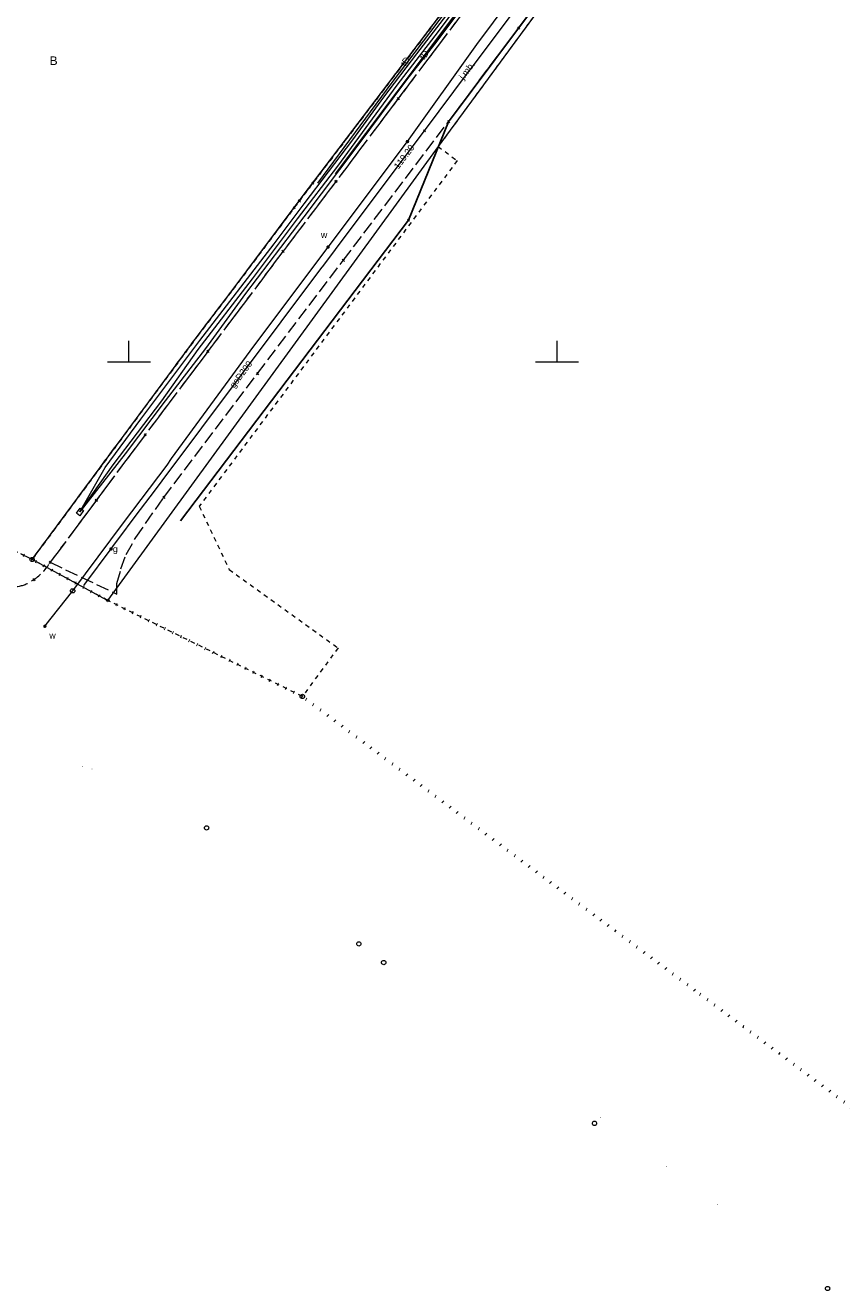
# Model space of a CAD drawing. Extents: x 6472695 to 6473494, y 5822279 to 5823456.
# Tile 2 of 51: x 6472838 to 6472933, y 5822392 to 5822539. Entities that reach past the tile are written whole.
import ezdxf
from ezdxf.enums import TextEntityAlignment as Align

# ---------------------------------------------------------------- set-up
doc = ezdxf.new("R2010")
doc.units = 0
for name, pattern in [('KROPK2', [1, 0.05, -0.95]), ('PRZER1-1', [1, 0.5, -0.5]), ('PRZER2-1', [1.5, 1, -0.5]), ('PRZER3-1', [2, 1.5, -0.5])]:
    doc.linetypes.add(name, pattern=pattern)
doc.layers.get('0').update_dxf_attribs({"linetype": 'CONTINUOUS'})
for name, color, linetype, lineweight in [('EGDE', 7, 'CONTINUOUS', 18), ('EGPG', 7, 'CONTINUOUS', 18), ('GESJAE', 7, 'CONTINUOUS', 50), ('GSPPRB', 7, 'CONTINUOUS', 18), ('GUPPRZ_O', 7, 'CONTINUOUS', 18), ('OTKC', 7, 'CONTINUOUS', 18), ('OTKJ', 7, 'CONTINUOUS', 18), ('OTKJ_O', 7, 'CONTINUOUS', 18), ('OTKK', 7, 'CONTINUOUS', 25), ('Ramka sekcyjna', 7, 'CONTINUOUS', 18), ('SUPK', 7, 'CONTINUOUS', 18), ('SUPW', 7, 'CONTINUOUS', 18)]:
    doc.layers.add(name, color=color, linetype=linetype, lineweight=lineweight)
for name, color, linetype, lineweight, true_color in [('EGUG', 7, 'CONTINUOUS', 18, 0x008000), ('EGUG_O', 7, 'CONTINUOUS', 18, 0x008000), ('SUGP', 7, 'CONTINUOUS', 18, 0xbfbf00), ('SUGP_O', 7, 'CONTINUOUS', 18, 0xbfbf00), ('SUGU', 7, 'CONTINUOUS', 18, 0xbfbf00), ('SUGU_O', 7, 'CONTINUOUS', 18, 0xbfbf00), ('SUTP', 7, 'CONTINUOUS', 18, 0xff9100), ('SUTP_O', 7, 'CONTINUOUS', 18, 0xff9100), ('SUWP', 5, 'CONTINUOUS', 18, 0x0000ff), ('SUWW', 5, 'CONTINUOUS', 18, 0x0000ff), ('SUWW_O', 5, 'CONTINUOUS', 18, 0x0000ff)]:
    doc.layers.add(name, color=color, linetype=linetype, lineweight=lineweight, true_color=true_color)
doc.styles.add('Arial', font='Arial')

# ---------------------------------------------------------------- blocks, each defined once
blk = doc.blocks.new('D_GUPWZA1')
blk.add_hatch(color=0).paths.add_polyline_path([(-0.2, 0), (-0.193185, -0.051764), (-0.173205, -0.1), (-0.141421, -0.141421), (-0.1, -0.173205), (-0.051764, -0.193185), (0, -0.2), (0.051764, -0.193185), (0.1, -0.173205), (0.141421, -0.141421), (0.173205, -0.1), (0.193185, -0.051764), (0.2, 0), (0.193185, 0.051764), (0.173205, 0.1), (0.141421, 0.141421), (0.1, 0.173205), (0.051764, 0.193185), (0, 0.2), (-0.051764, 0.193185), (-0.1, 0.173205), (-0.141421, 0.141421), (-0.173205, 0.1), (-0.193185, 0.051764)])
blk = doc.blocks.new('D_GSPPRB0')
at = {"color": 0, "lineweight": 18}
for points in [[(-0.12726, -0.12726), (0.12726, 0.12726)], [(-0.12726, 0.12726), (0.12726, -0.12726)]]:
    blk.add_lwpolyline(points, dxfattribs=at)
blk = doc.blocks.new('D_GUPIKP1_1')
at = {"color": 0}
blk.add_lwpolyline([(0, 0.25), (0.064705, 0.241481), (0.125, 0.216506), (0.176777, 0.176777), (0.216506, 0.125), (0.241481, 0.064705), (0.25, 0), (0.241481, -0.064705), (0.216506, -0.125), (0.176777, -0.176777), (0.125, -0.216506), (0.064705, -0.241481), (0, -0.25), (-0.064705, -0.241481), (-0.125, -0.216506), (-0.176777, -0.176777), (-0.216506, -0.125), (-0.241481, -0.064705), (-0.25, 0), (-0.241481, 0.064705), (-0.216506, 0.125), (-0.176777, 0.176777), (-0.125, 0.216506), (-0.064705, 0.241481)], close=True, dxfattribs=at)
blk = doc.blocks.new('D_GEPPGD1_2')
blk.add_hatch(color=0).paths.add_polyline_path([(0, -0.045), (0.013906, -0.042798), (0.02645, -0.036406), (0.036406, -0.02645), (0.042798, -0.013906), (0.045, 0), (0.042798, 0.013906), (0.036406, 0.02645), (0.02645, 0.036406), (0.013906, 0.042798), (0, 0.045), (-0.013906, 0.042798), (-0.02645, 0.036406), (-0.036406, 0.02645), (-0.042798, 0.013906), (-0.045, 0), (-0.042798, -0.013906), (-0.036406, -0.02645), (-0.02645, -0.036406), (-0.013906, -0.042798)])
blk = doc.blocks.new('D_GEPPGD1_1')
at = {"color": 0}
blk.add_lwpolyline([(0, 0.25), (0.077254, 0.237764), (0.146946, 0.202254), (0.202254, 0.146946), (0.237764, 0.077254), (0.25, 0), (0.237764, -0.077254), (0.202254, -0.146946), (0.146946, -0.202254), (0.077254, -0.237764), (0, -0.25), (-0.077254, -0.237764), (-0.146946, -0.202254), (-0.202254, -0.146946), (-0.237764, -0.077254), (-0.25, 0), (-0.237764, 0.077254), (-0.202254, 0.146946), (-0.146946, 0.202254), (-0.077254, 0.237764)], close=True, dxfattribs=at)
blk = doc.blocks.new('D_GUPGUT1')
blk.add_hatch(color=0).paths.add_polyline_path([(-0.2, 0), (-0.193185, -0.051764), (-0.173205, -0.1), (-0.141421, -0.141421), (-0.1, -0.173205), (-0.051764, -0.193185), (0, -0.2), (0.051764, -0.193185), (0.1, -0.173205), (0.141421, -0.141421), (0.173205, -0.1), (0.193185, -0.051764), (0.2, 0), (0.193185, 0.051764), (0.173205, 0.1), (0.141421, 0.141421), (0.1, 0.173205), (0.051764, 0.193185), (0, 0.2), (-0.051764, 0.193185), (-0.1, 0.173205), (-0.141421, 0.141421), (-0.173205, 0.1), (-0.193185, 0.051764)])
blk = doc.blocks.new('D_GUPIWZ1_3')
at = {"color": 0}
blk.add_lwpolyline([(0.375, -0.25), (-0.375, -0.25), (-0.375, 0.25), (0.375, 0.25)], close=True, dxfattribs=at)

msp = doc.modelspace()

# ---------------------------------------------------------------- linework, layer by layer
at = {"layer": 'EGDE', "linetype": 'Continuous', "lineweight": 18}
msp.add_lwpolyline([(6472847.49, 5822472.19), (6472838.69, 5822476.96), (6472858.08, 5822503.15), (6472861.93, 5822508.2), (6472870.24, 5822519.28), (6472888.27, 5822543.02), (6472891.29, 5822546.98), (6472896.9, 5822554.37), (6472900.9, 5822564.31), (6472903.24, 5822573.84), (6472903.45, 5822573.78), (6472905.17, 5822580.32), (6472905.69, 5822580.65), (6472904.25, 5822582.8), (6472942.48, 5822600.29), (6472934.63, 5822590.14), (6472910.45, 5822558.58), (6472910.15, 5822558.14), (6472910.21, 5822557.99), (6472886.12, 5822525.17)], close=True, dxfattribs=at)
at = {"layer": 'EGUG', "linetype": 'PRZER1-1', "lineweight": 18}
for points in [[(6472910.21, 5822557.99), (6472886.12, 5822525.17), (6472888.33, 5822523.52), (6472858.21, 5822483.17), (6472861.71, 5822475.79), (6472874.42, 5822466.63), (6472870.25, 5822460.97), (6472847.49, 5822472.19), (6472838.69, 5822476.96), (6472858.08, 5822503.15), (6472861.93, 5822508.2), (6472870.24, 5822519.28), (6472888.27, 5822543.02)], [(6472888.27, 5822543.02), (6472870.24, 5822519.28), (6472861.93, 5822508.2), (6472858.08, 5822503.15), (6472838.69, 5822476.96), (6472826.73, 5822483.02), (6472816.47, 5822488.15), (6472806.81, 5822492.85), (6472802.69, 5822494.87), (6472802.61, 5822494.71), (6472800.23, 5822495.87), (6472800.31, 5822496.03), (6472796.19, 5822498.05), (6472786.36, 5822503.04), (6472777.6, 5822507.29), (6472776.7, 5822509.82), (6472780.78, 5822518.18), (6472781.23, 5822519.21), (6472785.46, 5822528.85), (6472789.96, 5822539.72)]]:
    msp.add_lwpolyline(points, dxfattribs=at)
at = {"layer": 'GESJAE', "linetype": 'KROPK2', "lineweight": 50, "elevation": 10.22}
msp.add_lwpolyline([(6472950.38, 5822401.01), (6472916.1, 5822426.66), (6472898.46, 5822439.83), (6472870.25, 5822460.97), (6472847.49, 5822472.19), (6472838.69, 5822476.96), (6472826.73, 5822483.02), (6472816.47, 5822488.15), (6472806.81, 5822492.85), (6472802.69, 5822494.87), (6472802.61, 5822494.71), (6472800.23, 5822495.87), (6472800.31, 5822496.03), (6472796.19, 5822498.05), (6472786.36, 5822503.04), (6472777.6, 5822507.29), (6472776.7, 5822509.82), (6472780.78, 5822518.18), (6472781.23, 5822519.21), (6472785.46, 5822528.85), (6472789.96, 5822539.72)], dxfattribs=at)
at = {"layer": 'OTKC', "linetype": 'PRZER2-1', "lineweight": 18, "elevation": 10.18}
msp.add_lwpolyline([(6472890.77, 5822543.15), (6472881.44, 5822530.76), (6472874.19, 5822521.12), (6472867.99, 5822512.93), (6472859.21, 5822501.25), (6472851.89, 5822491.52), (6472846.19, 5822483.88), (6472840.8, 5822476.63, -0.113162), (6472838.9, 5822474.63, -0.112371), (6472837.22, 5822473.85, -0.196997), (6472833.81, 5822474.54), (6472823.92, 5822479.48), (6472821.08, 5822480.9), (6472821.68, 5822482.11), (6472817.15, 5822484.37), (6472816.55, 5822483.17), (6472812.75, 5822485.07), (6472813.34, 5822486.27), (6472799.18, 5822493.38), (6472798.58, 5822492.16), (6472783.08, 5822499.91), (6472775.66, 5822503.64, -0.435683), (6472773.04, 5822510.52)], format="xyb", dxfattribs=at)
msp.add_lwpolyline([(6472776.7, 5822509.82), (6472777.6, 5822507.29), (6472786.36, 5822503.04), (6472796.19, 5822498.05), (6472800.31, 5822496.03), (6472800.23, 5822495.87), (6472802.61, 5822494.71), (6472802.69, 5822494.87), (6472806.81, 5822492.85), (6472816.47, 5822488.15), (6472826.73, 5822483.02), (6472838.69, 5822476.96), (6472858.08, 5822503.15), (6472861.93, 5822508.2), (6472869.29, 5822518.01), (6472869.89, 5822518.82), (6472870.24, 5822519.28), (6472871.47, 5822520.9), (6472888.27, 5822543.02)], dxfattribs=at)
at = {"layer": 'OTKJ', "linetype": 'PRZER3-1', "lineweight": 18, "elevation": 10.18}
msp.add_lwpolyline([(6472890.77, 5822543.15), (6472881.44, 5822530.76), (6472874.19, 5822521.12), (6472867.99, 5822512.93), (6472859.21, 5822501.25), (6472851.89, 5822491.52), (6472846.19, 5822483.88), (6472840.8, 5822476.63), (6472848.59, 5822472.91), (6472848.6, 5822474.16), (6472849.07, 5822475.87), (6472849.66, 5822477.54), (6472850.79, 5822479.52), (6472854.07, 5822484.21), (6472865.01, 5822498.66), (6472875.03, 5822511.88), (6472887.32, 5822528.07), (6472895.49, 5822539), (6472900.08, 5822545.12)], dxfattribs=at)
at = {"layer": 'OTKK', "linetype": 'Continuous', "lineweight": 25, "elevation": 10.18}
msp.add_lwpolyline([(6472856.01, 5822481.47), (6472882.65, 5822516.58), (6472887.32, 5822528.07), (6472895.49, 5822539), (6472900.08, 5822545.12)], dxfattribs=at)
at = {"layer": 'Ramka sekcyjna', "color": 7, "linetype": 'Continuous', "lineweight": 18, "elevation": 100, "flags": 128}
for points in [[(6472850, 5822500), (6472850, 5822502.5)], [(6472900, 5822500), (6472900, 5822502.5)], [(6472852.5, 5822500), (6472847.5, 5822500)], [(6472902.5, 5822500), (6472897.5, 5822500)]]:
    msp.add_lwpolyline(points, dxfattribs=at)
at = {"layer": 'SUGP', "linetype": 'Continuous', "lineweight": 18, "elevation": 10.14}
msp.add_lwpolyline([(6472844.71, 5822473.93), (6472844.83, 5822474.09), (6472847.91, 5822478.19), (6472848.21, 5822478.6), (6472848.81, 5822479.4), (6472850.74, 5822481.97), (6472853.09, 5822485.11), (6472853.88, 5822486.16), (6472872.42, 5822510.89), (6472872.75, 5822511.33), (6472875.5, 5822514.99), (6472884.51, 5822527.01), (6472889.67, 5822533.89), (6472889.84, 5822534.12), (6472895.97, 5822542.3)], dxfattribs=at)
at = {"layer": 'SUTP', "linetype": 'Continuous', "lineweight": 18, "elevation": 10.14}
for points in [[(6472844.28, 5822482.51), (6472848.16, 5822488.01), (6472853.83, 5822495.5), (6472858.08, 5822501.46), (6472864.43, 5822509.71), (6472869.68, 5822516.71), (6472874.39, 5822522.88), (6472881.32, 5822532.34), (6472886.17, 5822538.61), (6472895.31, 5822550.93), (6472898.52, 5822555), (6472899.02, 5822556.65), (6472902.27, 5822567.38), (6472904.98, 5822576.95), (6472905.72, 5822579.32)], [(6472844.28, 5822482.51), (6472847.22, 5822487.69), (6472851.38, 5822493.33), (6472858.29, 5822502.52), (6472866.96, 5822513.8), (6472870.46, 5822518.48), (6472876.14, 5822525.97), (6472879.78, 5822530.94), (6472883.64, 5822536.01), (6472886.74, 5822540.03), (6472890.81, 5822545.5), (6472894.49, 5822550.58), (6472897.23, 5822553.93), (6472898.13, 5822556.94), (6472905.72, 5822579.32)], [(6472905.72, 5822579.32), (6472905.61, 5822578.45), (6472903.17, 5822569.42), (6472899.31, 5822555.25), (6472898.68, 5822554.37), (6472892.65, 5822546.46), (6472885.84, 5822537.33), (6472882.42, 5822532.94), (6472876.61, 5822525.17), (6472870.43, 5822516.95), (6472863.61, 5822508.03), (6472858.94, 5822501.61), (6472854.23, 5822495.47), (6472849.55, 5822489.29), (6472844.28, 5822482.51)], [(6472872.05, 5822520.89), (6472880.74, 5822532.63), (6472890.73, 5822545.88), (6472897.51, 5822554.34), (6472901.03, 5822564.29), (6472905.72, 5822579.32)], [(6472905.72, 5822579.32), (6472905.61, 5822578.45), (6472901.7, 5822564.49), (6472899.12, 5822555.3), (6472874.07, 5822521.98)]]:
    msp.add_lwpolyline(points, dxfattribs=at)
at = {"layer": 'SUWP', "linetype": 'Continuous', "lineweight": 18, "elevation": 10.14}
msp.add_lwpolyline([(6472840.18, 5822469.17), (6472843.43, 5822473.3), (6472849.38, 5822481.25), (6472854.46, 5822487.98), (6472854.95, 5822488.74), (6472864.58, 5822501.86), (6472873.25, 5822513.43), (6472882.53, 5822525.75), (6472890.63, 5822537.08), (6472904.6, 5822555.84), (6472906.69, 5822558.66), (6472908.38, 5822562), (6472913.18, 5822571.46), (6472913.35, 5822590.68)], dxfattribs=at)

# ---------------------------------------------------------------- block references
at = {"layer": 'EGPG', "linetype": 'Continuous', "lineweight": 18}
for p in [(6472886.12, 5822525.17), (6472888.33, 5822523.52), (6472870.24, 5822519.28)]:
    msp.add_blockref('D_GEPPGD1_2', p, dxfattribs=at)
at = {"layer": 'EGPG', "color": 7, "linetype": 'Continuous', "lineweight": 18}
for name, p in [('D_GEPPGD1_2', (6472861.93, 5822508.2)), ('D_GEPPGD1_2', (6472858.08, 5822503.15)), ('D_GEPPGD1_2', (6472858.21, 5822483.17)), ('D_GEPPGD1_1', (6472838.69, 5822476.96)), ('D_GEPPGD1_2', (6472861.71, 5822475.79)), ('D_GEPPGD1_2', (6472847.49, 5822472.19)), ('D_GEPPGD1_2', (6472874.42, 5822466.63)), ('D_GEPPGD1_1', (6472870.25, 5822460.97)), ('D_GEPPGD1_2', (6472844.59, 5822452.76)), ('D_GEPPGD1_2', (6472845.68, 5822452.5)), ('D_GEPPGD1_1', (6472859.07, 5822445.62)), ('D_GEPPGD1_2', (6472898.46, 5822439.83)), ('D_GEPPGD1_1', (6472876.85, 5822432.08)), ('D_GEPPGD1_1', (6472879.75, 5822429.9)), ('D_GEPPGD1_2', (6472916.1, 5822426.66)), ('D_GEPPGD1_1', (6472904.37, 5822411.13)), ('D_GEPPGD1_2', (6472905.06, 5822411.82)), ('D_GEPPGD1_2', (6472912.76, 5822406.07)), ('D_GEPPGD1_2', (6472918.76, 5822401.65)), ('D_GEPPGD1_1', (6472931.6, 5822391.85))]:
    msp.add_blockref(name, p, dxfattribs=at)
at = {"layer": 'GSPPRB', "linetype": 'Continuous', "lineweight": 18}
for p in [(6472895.49, 5822539, 10.28), (6472881.44, 5822530.76, 10.28), (6472887.32, 5822528.07, 10.28), (6472884.51, 5822527.01, 10.28), (6472871.47, 5822520.9, 10.28), (6472874.19, 5822521.12, 10.28), (6472869.29, 5822518.01, 10.28), (6472869.89, 5822518.82, 10.28), (6472882.65, 5822516.58, 10.28), (6472867.99, 5822512.93, 10.28), (6472875.03, 5822511.88, 10.28)]:
    msp.add_blockref('D_GSPPRB0', p, dxfattribs=at)
at = {"layer": 'GSPPRB', "color": 7, "linetype": 'Continuous', "lineweight": 18}
for p in [(6472859.21, 5822501.25, 10.28), (6472865.01, 5822498.66, 10.28), (6472851.89, 5822491.52, 10.28), (6472846.19, 5822483.88, 10.28), (6472854.07, 5822484.21, 10.28), (6472840.8, 5822476.63, 10.28), (6472838.9, 5822474.63, 10.28)]:
    msp.add_blockref('D_GSPPRB0', p, dxfattribs=at)
at = {"layer": 'SUGU', "color": 52, "linetype": 'Continuous', "lineweight": 18, "true_color": 0xbfbf00, "rotation": 233.1376099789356}
msp.add_blockref('D_GUPGUT1', (6472847.91, 5822478.19, 10.16), dxfattribs=at)
at = {"layer": 'SUPK', "color": 5, "linetype": 'Continuous', "lineweight": 18, "true_color": 0x0000ff}
msp.add_blockref('D_GUPIKP1_1', (6472843.43, 5822473.3, 10.16), dxfattribs=at)
at = {"layer": 'SUPW', "color": 7, "linetype": 'Continuous', "lineweight": 18, "rotation": 53.62049934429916}
msp.add_blockref('D_GUPIWZ1_3', (6472844.28, 5822482.51, 10.18), dxfattribs=at)
at = {"layer": 'SUWW', "linetype": 'Continuous', "lineweight": 18}
for p, rotation in [((6472882.53, 5822525.75, 10.16), 52.42357699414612), ((6472873.25, 5822513.43, 10.16), 50.08890905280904)]:
    msp.add_blockref('D_GUPWZA1', p, dxfattribs=dict(at, rotation=rotation))
at = {"layer": 'SUWW', "color": 5, "linetype": 'Continuous', "lineweight": 18, "true_color": 0x0000ff, "rotation": 153.8956676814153}
msp.add_blockref('D_GUPWZA1', (6472840.18, 5822469.17, 10.16), dxfattribs=at)

# ---------------------------------------------------------------- texts
at = {"layer": 'EGUG_O', "linetype": 'Continuous', "lineweight": 0, "style": 'Arial'}
msp.add_text('B', height=1, dxfattribs=at).set_placement((6472841.2, 5822534.69, 10.8), align=Align.CENTER)
at = {"layer": 'GUPPRZ_O', "linetype": 'Continuous', "lineweight": 0, "style": 'Arial'}
msp.add_text('119.20', height=0.75, rotation=53.1376, dxfattribs=at).set_placement((6472881.47, 5822522.47, 10.8))
at = {"layer": 'OTKJ_O', "linetype": 'Continuous', "lineweight": 0, "style": 'Arial'}
msp.add_text('j.mb.', height=0.75, rotation=52.9793, dxfattribs=at).set_placement((6472889.76, 5822533.82, 10.8), align=Align.CENTER)
at = {"layer": 'SUGP_O', "color": 52, "linetype": 'Continuous', "lineweight": 0, "true_color": 0xbfbf00, "style": 'Arial'}
msp.add_text('gsD200', height=0.75, rotation=53.1375, dxfattribs=at).set_placement((6472863.38, 5822498.35, 10.8), align=Align.CENTER)
at = {"layer": 'SUGU_O', "color": 52, "linetype": 'Continuous', "lineweight": 0, "true_color": 0xbfbf00, "style": 'Arial'}
msp.add_text('g', height=0.75, dxfattribs=at).set_placement((6472848.7, 5822477.82, 10.8), align=Align.RIGHT)
at = {"layer": 'SUTP_O', "linetype": 'Continuous', "lineweight": 0, "style": 'Arial'}
for rotation, p in [(55.0905, (6472882.57, 5822534.88, 10.8)), (53.3585, (6472884.78, 5822535.64, 10.8))]:
    msp.add_text('tD', height=0.75, rotation=rotation, dxfattribs=at).set_placement(p, align=Align.CENTER)
at = {"layer": 'SUWW_O', "linetype": 'Continuous', "lineweight": 0, "style": 'Arial'}
msp.add_text('w', height=0.75, dxfattribs=at).set_placement((6472873.17, 5822514.5, 10.8), align=Align.RIGHT)
at = {"layer": 'SUWW_O', "color": 5, "linetype": 'Continuous', "lineweight": 0, "true_color": 0x0000ff, "style": 'Arial'}
msp.add_text('w', height=0.75, dxfattribs=at).set_placement((6472841.45, 5822467.73, 10.8), align=Align.RIGHT)

doc.saveas('drawing.dxf')
